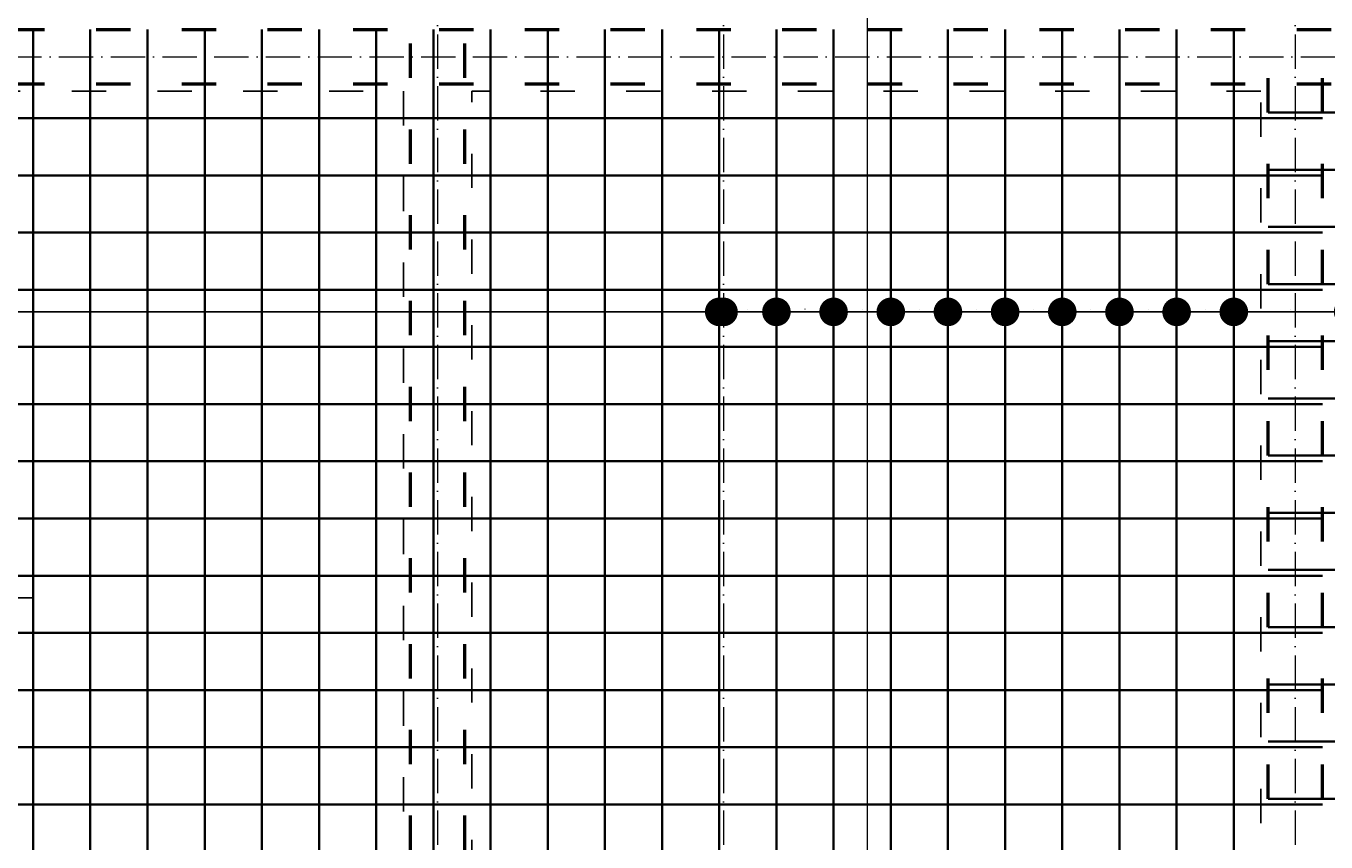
# Model space of a CAD drawing. Header units: millimetres. Extents: x 300938 to 312016, y 11971 to 20881.
# Tile 133 of 239: x 307546 to 308001, y 17225 to 17510. Entities that reach past the tile are written whole.
import ezdxf

# ---------------------------------------------------------------- set-up
doc = ezdxf.new("R2010")
doc.units = ezdxf.units.MM
doc.linetypes.add('ACAD_ISO03W100', pattern=[30, 12, -18])
doc.linetypes.add('ACAD_ISO10W100', pattern=[18, 12, -3, 0, -3])
for name, color, linetype, lineweight in [('konstrukcja wymiary', 1, 'Continuous', 13), ('osie', 5, 'ACAD_ISO10W100', 13), ('zbrojenie', 4, 'Continuous', 50), ('zbrojenie płyty', 141, 'Continuous', 35)]:
    doc.layers.add(name, color=color, linetype=linetype, lineweight=lineweight)
doc.layers.add('przerywane', color=6, linetype='ACAD_ISO03W100')
doc.styles.add('KONSTRUKCJA', font='romand.shx', dxfattribs={"oblique": 10})
doc.styles.get("Standard").update_dxf_attribs({"font": 'romand.shx', "oblique": 10})
doc.dimstyles.new('150', dxfattribs={"dimtxt": 10, "dimasz": 7, "dimexe": 1.25, "dimexo": 0.625, "dimgap": 3, "dimtad": 1, "dimdec": 0, "dimrnd": 0.5, "dimtxsty": 'KONSTRUKCJA', "dimblk": 'ARCHTICK', "dimcen": 2.5, "dimadec": 0, "dimazin": 0, "dimtfac": 1, "dimtdec": 0, "dimtix": 1, "dimtmove": 0, "dimatfit": 3, "dimfxl": 4, "dimfxlon": 1, "dimarcsym": 0})
doc.dimstyles.new('kropki', dxfattribs={"dimtxt": 0.001, "dimasz": 10, "dimexe": 1.25, "dimexo": 0.625, "dimgap": 1, "dimtad": 1, "dimtxsty": 'Standard', "dimblk": 'DOT', "dimcen": 2.5, "dimadec": 0, "dimazin": 0, "dimtfac": 1, "dimtmove": 0, "dimatfit": 3, "dimfxl": 1, "dimfxlon": 1, "dimarcsym": 0})

# ---------------------------------------------------------------- blocks, each defined once
blk = doc.blocks.new('_ArchTick')
at = {"color": 0, "linetype": 'ByBlock', "lineweight": 13, "const_width": 0.15}
blk.add_lwpolyline([(-0.5, -0.5), (0.5, 0.5)], dxfattribs=at)
blk = doc.blocks.new('*D1285')
at = {"layer": 'Defpoints', "color": 0, "transparency": 16777216}
for p in [(307546.44, 17601.22), (307282.44, 16740.22), (307546.44, 16740.22)]:
    blk.add_point(p, dxfattribs=at)
at = {"layer": 'konstrukcja wymiary', "color": 0, "lineweight": -2, "transparency": 16777216}
for p, q in [((307282.44, 17597.22), (307282.44, 17602.47)), ((307282.44, 17601.22), (307546.44, 17601.22)), ((307546.44, 17597.22), (307546.44, 17602.47))]:
    blk.add_line(p, q, dxfattribs=at)
at = {"layer": 'konstrukcja wymiary', "color": 0, "lineweight": -2, "transparency": 16777216, "xscale": 7, "yscale": 7, "zscale": 7, "rotation": 180}
blk.add_blockref('_ArchTick', (307282.44, 17601.22), dxfattribs=at)
at = {"layer": 'konstrukcja wymiary', "color": 0, "lineweight": -2, "transparency": 16777216, "xscale": 7, "yscale": 7, "zscale": 7}
blk.add_blockref('_ArchTick', (307546.44, 17601.22), dxfattribs=at)
at = {"layer": 'konstrukcja wymiary', "color": 0, "transparency": 16777216, "insert": (307414.44, 17609.22), "char_height": 10, "attachment_point": 5, "style": 'KONSTRUKCJA'}
blk.add_mtext('264', dxfattribs=at)
blk = doc.blocks.new('_Dot')
at = {"color": 0, "linetype": 'ByBlock', "lineweight": -2}
blk.add_line((-0.5, 0), (-1, 0), dxfattribs=at)
at = {"color": 0, "linetype": 'ByBlock', "const_width": 0.5}
blk.add_lwpolyline([(-0.25, 0, 1), (0.25, 0, 1)], format="xyb", close=True, dxfattribs=at)
blk = doc.blocks.new('*D1534')
at = {"layer": 'Defpoints', "color": 0, "transparency": 16777216}
for p in [(307508.94, 17319.72), (307528.94, 17319.72), (307528.94, 17309.99)]:
    blk.add_point(p, dxfattribs=at)
at = {"layer": 'konstrukcja wymiary', "color": 0, "lineweight": -2, "transparency": 16777216}
for p, q in [((307498.94, 17309.99), (307488.94, 17309.99)), ((307508.94, 17310.99), (307508.94, 17308.74)), ((307508.94, 17309.99), (307528.94, 17309.99)), ((307528.94, 17310.99), (307528.94, 17308.74)), ((307538.94, 17309.99), (307548.94, 17309.99))]:
    blk.add_line(p, q, dxfattribs=at)
at = {"layer": 'konstrukcja wymiary', "color": 0, "lineweight": -2, "transparency": 16777216, "xscale": 10, "yscale": 10, "zscale": 10}
blk.add_blockref('_Dot', (307508.94, 17309.99), dxfattribs=at)
at = {"layer": 'konstrukcja wymiary', "color": 0, "lineweight": -2, "transparency": 16777216, "xscale": 10, "yscale": 10, "zscale": 10, "rotation": 180}
blk.add_blockref('_Dot', (307528.94, 17309.99), dxfattribs=at)
at = {"layer": 'konstrukcja wymiary', "color": 0, "transparency": 16777216, "insert": (307518.94, 17310.99), "char_height": 0.001, "attachment_point": 5}
blk.add_mtext('20', dxfattribs=at)
blk = doc.blocks.new('*D1546')
at = {"layer": 'Defpoints', "color": 0, "transparency": 16777216}
for p in [(307788.94, 17419.72), (307808.94, 17419.72), (307808.94, 17409.99)]:
    blk.add_point(p, dxfattribs=at)
at = {"layer": 'konstrukcja wymiary', "color": 0, "lineweight": -2, "transparency": 16777216}
for p, q in [((307778.94, 17409.99), (307768.94, 17409.99)), ((307788.94, 17410.99), (307788.94, 17408.74)), ((307788.94, 17409.99), (307808.94, 17409.99)), ((307808.94, 17410.99), (307808.94, 17408.74)), ((307818.94, 17409.99), (307828.94, 17409.99))]:
    blk.add_line(p, q, dxfattribs=at)
at = {"layer": 'konstrukcja wymiary', "color": 0, "lineweight": -2, "transparency": 16777216, "xscale": 10, "yscale": 10, "zscale": 10}
blk.add_blockref('_Dot', (307788.94, 17409.99), dxfattribs=at)
at = {"layer": 'konstrukcja wymiary', "color": 0, "lineweight": -2, "transparency": 16777216, "xscale": 10, "yscale": 10, "zscale": 10, "rotation": 180}
blk.add_blockref('_Dot', (307808.94, 17409.99), dxfattribs=at)
at = {"layer": 'konstrukcja wymiary', "color": 0, "transparency": 16777216, "insert": (307798.94, 17410.99), "char_height": 0.001, "attachment_point": 5}
blk.add_mtext('20', dxfattribs=at)
blk = doc.blocks.new('*D1547')
at = {"layer": 'Defpoints', "color": 0, "transparency": 16777216}
for p in [(307808.94, 17419.72), (307828.94, 17419.72), (307828.94, 17409.99)]:
    blk.add_point(p, dxfattribs=at)
at = {"layer": 'konstrukcja wymiary', "color": 0, "lineweight": -2, "transparency": 16777216}
for p, q in [((307798.94, 17409.99), (307788.94, 17409.99)), ((307808.94, 17410.99), (307808.94, 17408.74)), ((307808.94, 17409.99), (307828.94, 17409.99)), ((307828.94, 17410.99), (307828.94, 17408.74)), ((307838.94, 17409.99), (307848.94, 17409.99))]:
    blk.add_line(p, q, dxfattribs=at)
at = {"layer": 'konstrukcja wymiary', "color": 0, "lineweight": -2, "transparency": 16777216, "xscale": 10, "yscale": 10, "zscale": 10}
blk.add_blockref('_Dot', (307808.94, 17409.99), dxfattribs=at)
at = {"layer": 'konstrukcja wymiary', "color": 0, "lineweight": -2, "transparency": 16777216, "xscale": 10, "yscale": 10, "zscale": 10, "rotation": 180}
blk.add_blockref('_Dot', (307828.94, 17409.99), dxfattribs=at)
at = {"layer": 'konstrukcja wymiary', "color": 0, "transparency": 16777216, "insert": (307818.94, 17410.99), "char_height": 0.001, "attachment_point": 5}
blk.add_mtext('20', dxfattribs=at)
blk = doc.blocks.new('*D1548')
at = {"layer": 'Defpoints', "color": 0, "transparency": 16777216}
for p in [(307828.94, 17419.72), (307848.94, 17419.72), (307848.94, 17409.99)]:
    blk.add_point(p, dxfattribs=at)
at = {"layer": 'konstrukcja wymiary', "color": 0, "lineweight": -2, "transparency": 16777216}
for p, q in [((307818.94, 17409.99), (307808.94, 17409.99)), ((307828.94, 17410.99), (307828.94, 17408.74)), ((307828.94, 17409.99), (307848.94, 17409.99)), ((307848.94, 17410.99), (307848.94, 17408.74)), ((307858.94, 17409.99), (307868.94, 17409.99))]:
    blk.add_line(p, q, dxfattribs=at)
at = {"layer": 'konstrukcja wymiary', "color": 0, "lineweight": -2, "transparency": 16777216, "xscale": 10, "yscale": 10, "zscale": 10}
blk.add_blockref('_Dot', (307828.94, 17409.99), dxfattribs=at)
at = {"layer": 'konstrukcja wymiary', "color": 0, "lineweight": -2, "transparency": 16777216, "xscale": 10, "yscale": 10, "zscale": 10, "rotation": 180}
blk.add_blockref('_Dot', (307848.94, 17409.99), dxfattribs=at)
at = {"layer": 'konstrukcja wymiary', "color": 0, "transparency": 16777216, "insert": (307838.94, 17410.99), "char_height": 0.001, "attachment_point": 5}
blk.add_mtext('20', dxfattribs=at)
blk = doc.blocks.new('*D1549')
at = {"layer": 'Defpoints', "color": 0, "transparency": 16777216}
for p in [(307848.94, 17419.72), (307868.94, 17419.72), (307868.94, 17409.99)]:
    blk.add_point(p, dxfattribs=at)
at = {"layer": 'konstrukcja wymiary', "color": 0, "lineweight": -2, "transparency": 16777216}
for p, q in [((307838.94, 17409.99), (307828.94, 17409.99)), ((307848.94, 17410.99), (307848.94, 17408.74)), ((307848.94, 17409.99), (307868.94, 17409.99)), ((307868.94, 17410.99), (307868.94, 17408.74)), ((307878.94, 17409.99), (307888.94, 17409.99))]:
    blk.add_line(p, q, dxfattribs=at)
at = {"layer": 'konstrukcja wymiary', "color": 0, "lineweight": -2, "transparency": 16777216, "xscale": 10, "yscale": 10, "zscale": 10}
blk.add_blockref('_Dot', (307848.94, 17409.99), dxfattribs=at)
at = {"layer": 'konstrukcja wymiary', "color": 0, "lineweight": -2, "transparency": 16777216, "xscale": 10, "yscale": 10, "zscale": 10, "rotation": 180}
blk.add_blockref('_Dot', (307868.94, 17409.99), dxfattribs=at)
at = {"layer": 'konstrukcja wymiary', "color": 0, "transparency": 16777216, "insert": (307858.94, 17410.99), "char_height": 0.001, "attachment_point": 5}
blk.add_mtext('20', dxfattribs=at)
blk = doc.blocks.new('*D1550')
at = {"layer": 'Defpoints', "color": 0, "transparency": 16777216}
for p in [(307868.94, 17419.72), (307888.94, 17419.72), (307888.94, 17409.99)]:
    blk.add_point(p, dxfattribs=at)
at = {"layer": 'konstrukcja wymiary', "color": 0, "lineweight": -2, "transparency": 16777216}
for p, q in [((307858.94, 17409.99), (307848.94, 17409.99)), ((307868.94, 17410.99), (307868.94, 17408.74)), ((307868.94, 17409.99), (307888.94, 17409.99)), ((307888.94, 17410.99), (307888.94, 17408.74)), ((307898.94, 17409.99), (307908.94, 17409.99))]:
    blk.add_line(p, q, dxfattribs=at)
at = {"layer": 'konstrukcja wymiary', "color": 0, "lineweight": -2, "transparency": 16777216, "xscale": 10, "yscale": 10, "zscale": 10}
blk.add_blockref('_Dot', (307868.94, 17409.99), dxfattribs=at)
at = {"layer": 'konstrukcja wymiary', "color": 0, "lineweight": -2, "transparency": 16777216, "xscale": 10, "yscale": 10, "zscale": 10, "rotation": 180}
blk.add_blockref('_Dot', (307888.94, 17409.99), dxfattribs=at)
at = {"layer": 'konstrukcja wymiary', "color": 0, "transparency": 16777216, "insert": (307878.94, 17410.99), "char_height": 0.001, "attachment_point": 5}
blk.add_mtext('20', dxfattribs=at)
blk = doc.blocks.new('*D1551')
at = {"layer": 'Defpoints', "color": 0, "transparency": 16777216}
for p in [(307888.94, 17419.72), (307908.94, 17419.72), (307908.94, 17409.99)]:
    blk.add_point(p, dxfattribs=at)
at = {"layer": 'konstrukcja wymiary', "color": 0, "lineweight": -2, "transparency": 16777216}
for p, q in [((307878.94, 17409.99), (307868.94, 17409.99)), ((307888.94, 17410.99), (307888.94, 17408.74)), ((307888.94, 17409.99), (307908.94, 17409.99)), ((307908.94, 17410.99), (307908.94, 17408.74)), ((307918.94, 17409.99), (307928.94, 17409.99))]:
    blk.add_line(p, q, dxfattribs=at)
at = {"layer": 'konstrukcja wymiary', "color": 0, "lineweight": -2, "transparency": 16777216, "xscale": 10, "yscale": 10, "zscale": 10}
blk.add_blockref('_Dot', (307888.94, 17409.99), dxfattribs=at)
at = {"layer": 'konstrukcja wymiary', "color": 0, "lineweight": -2, "transparency": 16777216, "xscale": 10, "yscale": 10, "zscale": 10, "rotation": 180}
blk.add_blockref('_Dot', (307908.94, 17409.99), dxfattribs=at)
at = {"layer": 'konstrukcja wymiary', "color": 0, "transparency": 16777216, "insert": (307898.94, 17410.99), "char_height": 0.001, "attachment_point": 5}
blk.add_mtext('20', dxfattribs=at)
blk = doc.blocks.new('*D1552')
at = {"layer": 'Defpoints', "color": 0, "transparency": 16777216}
for p in [(307908.94, 17419.72), (307928.94, 17419.72), (307928.94, 17409.99)]:
    blk.add_point(p, dxfattribs=at)
at = {"layer": 'konstrukcja wymiary', "color": 0, "lineweight": -2, "transparency": 16777216}
for p, q in [((307898.94, 17409.99), (307888.94, 17409.99)), ((307908.94, 17410.99), (307908.94, 17408.74)), ((307908.94, 17409.99), (307928.94, 17409.99)), ((307928.94, 17410.99), (307928.94, 17408.74)), ((307938.94, 17409.99), (307948.94, 17409.99))]:
    blk.add_line(p, q, dxfattribs=at)
at = {"layer": 'konstrukcja wymiary', "color": 0, "lineweight": -2, "transparency": 16777216, "xscale": 10, "yscale": 10, "zscale": 10}
blk.add_blockref('_Dot', (307908.94, 17409.99), dxfattribs=at)
at = {"layer": 'konstrukcja wymiary', "color": 0, "lineweight": -2, "transparency": 16777216, "xscale": 10, "yscale": 10, "zscale": 10, "rotation": 180}
blk.add_blockref('_Dot', (307928.94, 17409.99), dxfattribs=at)
at = {"layer": 'konstrukcja wymiary', "color": 0, "transparency": 16777216, "insert": (307918.94, 17410.99), "char_height": 0.001, "attachment_point": 5}
blk.add_mtext('20', dxfattribs=at)
blk = doc.blocks.new('*D1553')
at = {"layer": 'Defpoints', "color": 0, "transparency": 16777216}
for p in [(307928.94, 17419.72), (307948.94, 17419.72), (307948.94, 17409.99)]:
    blk.add_point(p, dxfattribs=at)
at = {"layer": 'konstrukcja wymiary', "color": 0, "lineweight": -2, "transparency": 16777216}
for p, q in [((307918.94, 17409.99), (307908.94, 17409.99)), ((307928.94, 17410.99), (307928.94, 17408.74)), ((307928.94, 17409.99), (307948.94, 17409.99)), ((307948.94, 17410.99), (307948.94, 17408.74)), ((307958.94, 17409.99), (307968.94, 17409.99))]:
    blk.add_line(p, q, dxfattribs=at)
at = {"layer": 'konstrukcja wymiary', "color": 0, "lineweight": -2, "transparency": 16777216, "xscale": 10, "yscale": 10, "zscale": 10}
blk.add_blockref('_Dot', (307928.94, 17409.99), dxfattribs=at)
at = {"layer": 'konstrukcja wymiary', "color": 0, "lineweight": -2, "transparency": 16777216, "xscale": 10, "yscale": 10, "zscale": 10, "rotation": 180}
blk.add_blockref('_Dot', (307948.94, 17409.99), dxfattribs=at)
at = {"layer": 'konstrukcja wymiary', "color": 0, "transparency": 16777216, "insert": (307938.94, 17410.99), "char_height": 0.001, "attachment_point": 5}
blk.add_mtext('20', dxfattribs=at)
blk = doc.blocks.new('*D1554')
at = {"layer": 'Defpoints', "color": 0, "transparency": 16777216}
for p in [(307948.94, 17419.72), (307968.94, 17419.72), (307968.94, 17409.99)]:
    blk.add_point(p, dxfattribs=at)
at = {"layer": 'konstrukcja wymiary', "color": 0, "lineweight": -2, "transparency": 16777216}
for p, q in [((307938.94, 17409.99), (307928.94, 17409.99)), ((307948.94, 17410.99), (307948.94, 17408.74)), ((307948.94, 17409.99), (307968.94, 17409.99)), ((307968.94, 17410.99), (307968.94, 17408.74)), ((307978.94, 17409.99), (307988.94, 17409.99))]:
    blk.add_line(p, q, dxfattribs=at)
at = {"layer": 'konstrukcja wymiary', "color": 0, "lineweight": -2, "transparency": 16777216, "xscale": 10, "yscale": 10, "zscale": 10}
blk.add_blockref('_Dot', (307948.94, 17409.99), dxfattribs=at)
at = {"layer": 'konstrukcja wymiary', "color": 0, "lineweight": -2, "transparency": 16777216, "xscale": 10, "yscale": 10, "zscale": 10, "rotation": 180}
blk.add_blockref('_Dot', (307968.94, 17409.99), dxfattribs=at)
at = {"layer": 'konstrukcja wymiary', "color": 0, "transparency": 16777216, "insert": (307958.94, 17410.99), "char_height": 0.001, "attachment_point": 5}
blk.add_mtext('20', dxfattribs=at)
blk = doc.blocks.new('*D1555')
at = {"layer": 'Defpoints', "color": 0, "transparency": 16777216}
for p in [(307968.94, 17419.72), (308008.94, 17419.72), (308008.94, 17409.99)]:
    blk.add_point(p, dxfattribs=at)
at = {"layer": 'konstrukcja wymiary', "color": 0, "lineweight": -2, "transparency": 16777216}
for p, q in [((307968.94, 17410.99), (307968.94, 17408.74)), ((307978.94, 17409.99), (307998.94, 17409.99)), ((308008.94, 17410.99), (308008.94, 17408.74))]:
    blk.add_line(p, q, dxfattribs=at)
at = {"layer": 'konstrukcja wymiary', "color": 0, "lineweight": -2, "transparency": 16777216, "xscale": 10, "yscale": 10, "zscale": 10, "rotation": 180}
blk.add_blockref('_Dot', (307968.94, 17409.99), dxfattribs=at)
at = {"layer": 'konstrukcja wymiary', "color": 0, "lineweight": -2, "transparency": 16777216, "xscale": 10, "yscale": 10, "zscale": 10}
blk.add_blockref('_Dot', (308008.94, 17409.99), dxfattribs=at)
at = {"layer": 'konstrukcja wymiary', "color": 0, "transparency": 16777216, "insert": (307988.94, 17410.99), "char_height": 0.001, "attachment_point": 5}
blk.add_mtext('40', dxfattribs=at)
blk = doc.blocks.new('*D1556')
at = {"layer": 'Defpoints', "color": 0, "transparency": 16777216}
for p in [(308008.94, 17419.72), (308028.94, 17419.72), (308028.94, 17409.99)]:
    blk.add_point(p, dxfattribs=at)
at = {"layer": 'konstrukcja wymiary', "color": 0, "lineweight": -2, "transparency": 16777216}
for p, q in [((307998.94, 17409.99), (307988.94, 17409.99)), ((308008.94, 17410.99), (308008.94, 17408.74)), ((308008.94, 17409.99), (308028.94, 17409.99)), ((308028.94, 17410.99), (308028.94, 17408.74)), ((308038.94, 17409.99), (308048.94, 17409.99))]:
    blk.add_line(p, q, dxfattribs=at)
at = {"layer": 'konstrukcja wymiary', "color": 0, "lineweight": -2, "transparency": 16777216, "xscale": 10, "yscale": 10, "zscale": 10}
blk.add_blockref('_Dot', (308008.94, 17409.99), dxfattribs=at)
at = {"layer": 'konstrukcja wymiary', "color": 0, "lineweight": -2, "transparency": 16777216, "xscale": 10, "yscale": 10, "zscale": 10, "rotation": 180}
blk.add_blockref('_Dot', (308028.94, 17409.99), dxfattribs=at)
at = {"layer": 'konstrukcja wymiary', "color": 0, "transparency": 16777216, "insert": (308018.94, 17410.99), "char_height": 0.001, "attachment_point": 5}
blk.add_mtext('20', dxfattribs=at)
blk = doc.blocks.new('*D1567')
at = {"layer": 'Defpoints', "color": 0, "transparency": 16777216}
for p in [(307790.44, 17417.72), (307268.94, 17409.99), (307268.94, 17397.72)]:
    blk.add_point(p, dxfattribs=at)
at = {"layer": 'konstrukcja wymiary', "color": 0, "lineweight": -2, "transparency": 16777216}
for p, q in [((307268.94, 17408.99), (307268.94, 17411.24)), ((307780.44, 17409.99), (307278.94, 17409.99)), ((307790.44, 17410.99), (307790.44, 17408.74))]:
    blk.add_line(p, q, dxfattribs=at)
at = {"layer": 'konstrukcja wymiary', "color": 0, "lineweight": -2, "transparency": 16777216, "xscale": 10, "yscale": 10, "zscale": 10, "rotation": 180}
blk.add_blockref('_Dot', (307268.94, 17409.99), dxfattribs=at)
at = {"layer": 'konstrukcja wymiary', "color": 0, "lineweight": -2, "transparency": 16777216, "xscale": 10, "yscale": 10, "zscale": 10}
blk.add_blockref('_Dot', (307790.44, 17409.99), dxfattribs=at)
at = {"layer": 'konstrukcja wymiary', "color": 0, "transparency": 16777216, "insert": (307529.69, 17410.99), "char_height": 0.001, "attachment_point": 5}
blk.add_mtext('521,5', dxfattribs=at)
blk = doc.blocks.new('*D2046')
at = {"layer": 'Defpoints', "color": 0, "transparency": 16777216}
for p in [(308234.44, 17601.22), (307546.44, 16740.22), (308234.44, 16613.22)]:
    blk.add_point(p, dxfattribs=at)
at = {"layer": 'konstrukcja wymiary', "color": 0, "lineweight": -2, "transparency": 16777216}
for p, q in [((307546.44, 17597.22), (307546.44, 17602.47)), ((307546.44, 17601.22), (308234.44, 17601.22)), ((308234.44, 17597.22), (308234.44, 17602.47))]:
    blk.add_line(p, q, dxfattribs=at)
at = {"layer": 'konstrukcja wymiary', "color": 0, "lineweight": -2, "transparency": 16777216, "xscale": 7, "yscale": 7, "zscale": 7, "rotation": 180}
blk.add_blockref('_ArchTick', (307546.44, 17601.22), dxfattribs=at)
at = {"layer": 'konstrukcja wymiary', "color": 0, "lineweight": -2, "transparency": 16777216, "xscale": 7, "yscale": 7, "zscale": 7}
blk.add_blockref('_ArchTick', (308234.44, 17601.22), dxfattribs=at)
at = {"layer": 'konstrukcja wymiary', "color": 0, "transparency": 16777216, "insert": (307890.44, 17609.22), "char_height": 10, "attachment_point": 5, "style": 'KONSTRUKCJA'}
blk.add_mtext('688', dxfattribs=at)
blk = doc.blocks.new('*D2047')
at = {"layer": 'Defpoints', "color": 0, "transparency": 16777216}
for p in [(306548.44, 17233.32), (307580.44, 17233.32), (307580.44, 17201.32)]:
    blk.add_point(p, dxfattribs=at)
at = {"layer": 'konstrukcja wymiary', "color": 0, "lineweight": -2, "transparency": 16777216}
for p, q in [((306552.44, 17233.32), (306547.19, 17233.32)), ((306548.44, 17201.32), (306548.44, 17233.32)), ((306552.44, 17201.32), (306547.19, 17201.32))]:
    blk.add_line(p, q, dxfattribs=at)
at = {"layer": 'konstrukcja wymiary', "color": 0, "lineweight": -2, "transparency": 16777216, "xscale": 7, "yscale": 7, "zscale": 7}
for p, rotation in [((306548.44, 17233.32), 90), ((306548.44, 17201.32), 270)]:
    blk.add_blockref('_ArchTick', p, dxfattribs=dict(at, rotation=rotation))
at = {"layer": 'konstrukcja wymiary', "color": 0, "transparency": 16777216, "insert": (306540.44, 17217.32), "char_height": 10, "attachment_point": 5, "rotation": 90, "style": 'KONSTRUKCJA'}
blk.add_mtext('32', dxfattribs=at)
blk = doc.blocks.new('*D2048')
at = {"layer": 'Defpoints', "color": 0, "transparency": 16777216}
for p in [(306548.44, 17511.22), (306638.44, 17511.22), (307580.44, 17233.32)]:
    blk.add_point(p, dxfattribs=at)
at = {"layer": 'konstrukcja wymiary', "color": 0, "lineweight": -2, "transparency": 16777216}
for p, q in [((306552.44, 17511.22), (306547.19, 17511.22)), ((306548.44, 17233.32), (306548.44, 17511.22)), ((306552.44, 17233.32), (306547.19, 17233.32))]:
    blk.add_line(p, q, dxfattribs=at)
at = {"layer": 'konstrukcja wymiary', "color": 0, "lineweight": -2, "transparency": 16777216, "xscale": 7, "yscale": 7, "zscale": 7}
for p, rotation in [((306548.44, 17511.22), 90), ((306548.44, 17233.32), 270)]:
    blk.add_blockref('_ArchTick', p, dxfattribs=dict(at, rotation=rotation))
at = {"layer": 'konstrukcja wymiary', "color": 0, "transparency": 16777216, "insert": (306540.44, 17372.27), "char_height": 10, "attachment_point": 5, "rotation": 90, "style": 'KONSTRUKCJA'}
blk.add_mtext('278', dxfattribs=at)

msp = doc.modelspace()

# ---------------------------------------------------------------- linework, layer by layer
at = {"layer": 'konstrukcja wymiary'}
msp.add_line((307840.812, 16686.224), (307840.812, 17530.963), dxfattribs=at)
at = {"layer": 'osie'}
for p, q in [((307690.44, 17706.148), (307690.44, 16196.332)), ((307790.44, 17706.148), (307790.44, 16196.332)), ((307990.44, 17706.148), (307990.44, 16196.332)), ((306435.771, 17499.224), (308440.491, 17499.224))]:
    msp.add_line(p, q, dxfattribs=at)
at = {"layer": 'przerywane'}
for p, q in [((307082.44, 17487.224), (307678.44, 17487.224)), ((307678.44, 17487.224), (307678.44, 17189.324)), ((307702.44, 17213.324), (307702.44, 17487.224)), ((307978.44, 17487.224), (307702.44, 17487.224)), ((307978.44, 16931.224), (307978.44, 17487.224))]:
    msp.add_line(p, q, dxfattribs=at)
at = {"layer": 'zbrojenie', "linetype": 'ACAD_ISO03W100'}
for p, q in [((306640.94, 17508.724), (308419.94, 17508.724)), ((307680.94, 17191.824), (307680.94, 17508.724)), ((307699.94, 17191.824), (307699.94, 17508.724)), ((307980.94, 16909.724), (307980.94, 17508.724)), ((307999.94, 16909.724), (307999.94, 17508.724)), ((306640.94, 17489.724), (308419.94, 17489.724))]:
    msp.add_line(p, q, dxfattribs=at)
at = {"layer": 'zbrojenie płyty'}
for p, q in [((307548.94, 17508.724), (307548.94, 16334.724)), ((307568.94, 17508.724), (307568.94, 16334.724)), ((307588.94, 17508.724), (307588.94, 17197.724)), ((307608.94, 17508.724), (307608.94, 17197.724)), ((307628.94, 17508.724), (307628.94, 17197.724)), ((307648.94, 17508.724), (307648.94, 17197.724)), ((307668.94, 17508.724), (307668.94, 17197.724)), ((307688.94, 17508.724), (307688.94, 16334.724)), ((307708.94, 17508.724), (307708.94, 16334.724)), ((307728.94, 17508.724), (307728.94, 16334.724)), ((307748.94, 17508.724), (307748.94, 16334.724)), ((307768.94, 17508.724), (307768.94, 16334.724)), ((307788.94, 17508.724), (307788.94, 16909.724)), ((307808.94, 17508.724), (307808.94, 16909.724)), ((307828.94, 17508.724), (307828.94, 16909.724)), ((307848.94, 17508.724), (307848.94, 16909.724)), ((307868.94, 17508.724), (307868.94, 16909.724)), ((307888.94, 17508.724), (307888.94, 16909.724)), ((307908.94, 17508.724), (307908.94, 16909.724)), ((307928.94, 17508.724), (307928.94, 16909.724)), ((307948.94, 17508.724), (307948.94, 16909.724)), ((307968.94, 17508.724), (307968.94, 16909.724)), ((307060.94, 17477.724), (307999.94, 17477.724)), ((307980.94, 17479.724), (308419.94, 17479.724)), ((307980.94, 17459.724), (308419.94, 17459.724)), ((307060.94, 17457.724), (307999.94, 17457.724)), ((307980.94, 17439.724), (308419.94, 17439.724)), ((307060.94, 17437.724), (307999.94, 17437.724)), ((307060.94, 17417.724), (307999.94, 17417.724)), ((307980.94, 17419.724), (308419.94, 17419.724)), ((307980.94, 17399.724), (308419.94, 17399.724)), ((307060.94, 17397.724), (307999.94, 17397.724)), ((307060.94, 17377.724), (307999.94, 17377.724)), ((307980.94, 17379.724), (308419.94, 17379.724)), ((307980.94, 17359.724), (308419.94, 17359.724)), ((307060.94, 17357.724), (307999.94, 17357.724)), ((307980.94, 17339.724), (308419.94, 17339.724)), ((307060.94, 17337.724), (307999.94, 17337.724)), ((307060.94, 17317.724), (307999.94, 17317.724)), ((307980.94, 17319.724), (308419.94, 17319.724)), ((307980.94, 17299.724), (308419.94, 17299.724)), ((307060.94, 17297.724), (307999.94, 17297.724)), ((307060.94, 17277.724), (307999.94, 17277.724)), ((307980.94, 17279.724), (308419.94, 17279.724)), ((307980.94, 17259.724), (308419.94, 17259.724)), ((307060.94, 17257.724), (307999.94, 17257.724)), ((307980.94, 17239.724), (308419.94, 17239.724)), ((307060.94, 17237.724), (307999.94, 17237.724))]:
    msp.add_line(p, q, dxfattribs=at)

# ---------------------------------------------------------------- dimensions: what is measured, and where the dimension line sits
at = {"layer": 'konstrukcja wymiary'}
for base, p1, p2, dimstyle, picture, middle in [((307546.44, 17601.224), (307282.44, 16740.224), (307546.44, 16740.224), '150', '*D1285', (307414.44, 17609.224)), ((308234.44, 17601.224), (307546.44, 16740.224), (308234.44, 16613.224), '150', '*D2046', (307890.44, 17609.224)), ((307268.94, 17409.991), (307790.44, 17417.724), (307268.94, 17397.724), 'kropki', '*D1567', (307529.69, 17410.992)), ((307808.94, 17409.991), (307788.94, 17419.724), (307808.94, 17419.724), 'kropki', '*D1546', (307798.94, 17410.992)), ((307828.94, 17409.991), (307808.94, 17419.724), (307828.94, 17419.724), 'kropki', '*D1547', (307818.94, 17410.992)), ((307848.94, 17409.991), (307828.94, 17419.724), (307848.94, 17419.724), 'kropki', '*D1548', (307838.94, 17410.992)), ((307868.94, 17409.991), (307848.94, 17419.724), (307868.94, 17419.724), 'kropki', '*D1549', (307858.94, 17410.992)), ((307888.94, 17409.991), (307868.94, 17419.724), (307888.94, 17419.724), 'kropki', '*D1550', (307878.94, 17410.992)), ((307908.94, 17409.991), (307888.94, 17419.724), (307908.94, 17419.724), 'kropki', '*D1551', (307898.94, 17410.992)), ((307928.94, 17409.991), (307908.94, 17419.724), (307928.94, 17419.724), 'kropki', '*D1552', (307918.94, 17410.992)), ((307948.94, 17409.991), (307928.94, 17419.724), (307948.94, 17419.724), 'kropki', '*D1553', (307938.94, 17410.992)), ((307968.94, 17409.991), (307948.94, 17419.724), (307968.94, 17419.724), 'kropki', '*D1554', (307958.94, 17410.992)), ((308008.94, 17409.991), (307968.94, 17419.724), (308008.94, 17419.724), 'kropki', '*D1555', (307988.94, 17410.992)), ((308028.94, 17409.991), (308008.94, 17419.724), (308028.94, 17419.724), 'kropki', '*D1556', (308018.94, 17410.992)), ((307528.94, 17309.991), (307508.94, 17319.724), (307528.94, 17319.724), 'kropki', '*D1534', (307518.94, 17310.992))]:
    dim = msp.add_linear_dim(base=base, p1=p1, p2=p2, dimstyle=dimstyle, override={"dimtmove": 1}, dxfattribs=at)
    dim.commit()
    dim.dimension.update_dxf_attribs({"geometry": picture, "text_midpoint": middle})
for base, p1, p2, picture, middle in [((306548.44, 17511.224), (307580.44, 17233.324), (306638.44, 17511.224), '*D2048', (306540.44, 17372.274)), ((306548.44, 17233.324), (307580.44, 17201.324), (307580.44, 17233.324), '*D2047', (306540.44, 17217.324))]:
    dim = msp.add_linear_dim(base=base, p1=p1, p2=p2, angle=90, dimstyle='150', override={"dimtmove": 1}, dxfattribs=at)
    dim.commit()
    dim.dimension.update_dxf_attribs({"geometry": picture, "text_midpoint": middle})

doc.saveas('drawing.dxf')
